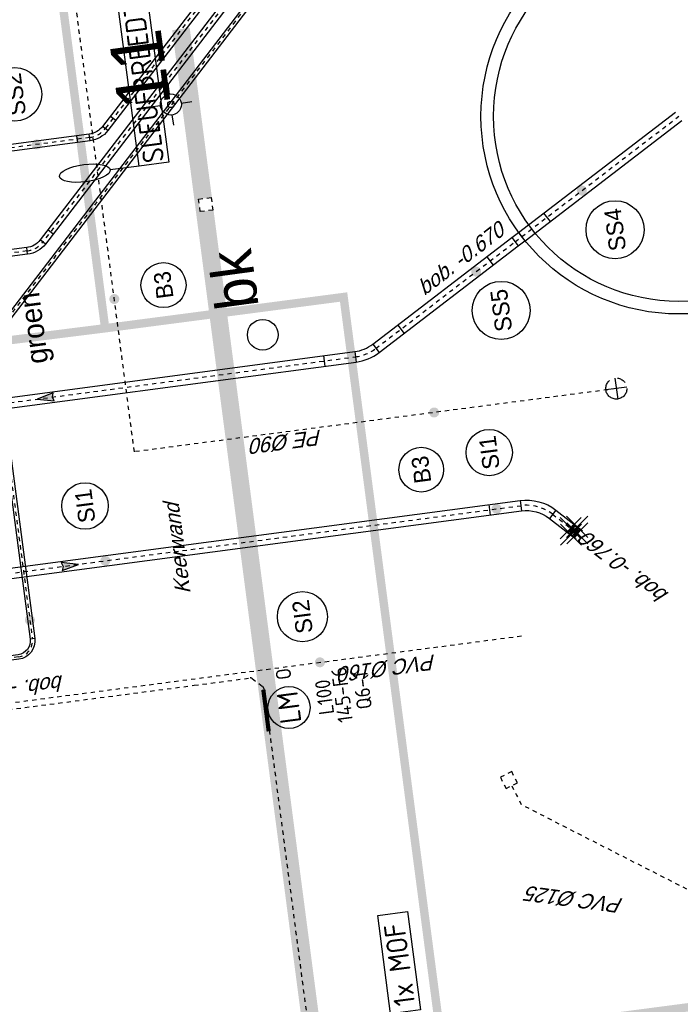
# Model space of a CAD drawing. Header units: metres. Extents: x 118052 to 118564, y 454784 to 455719.
# Tile 137 of 160: x 118523 to 118539, y 455263 to 455287. Entities that reach past the tile are written whole.
import ezdxf
from ezdxf.enums import TextEntityAlignment as Align

# ---------------------------------------------------------------- set-up
doc = ezdxf.new("R2010")
doc.units = ezdxf.units.M
doc.header["$LTSCALE"] = 0.5
doc.header["$PDMODE"] = 3
doc.header["$PDSIZE"] = 0.25
for name, pattern in [('DASHED', [19.049999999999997, 12.7, -6.35]), ('Tauw_L_Center2', [6.4990000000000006, 4, -0.833, 0.833, -0.833]), ('Tauw_L_Center3', [4.338, 2.66, -0.556, 0.556, -0.5660000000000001])]:
    doc.linetypes.add(name, pattern=pattern)
for name, color, linetype in [('EL6312--', 6, 'Continuous'), ('EL_N_A_EB00----REVISIE~-_-----', 1, 'Continuous'), ('GRAAFWERKZAAMHEDEN', 6, 'Continuous'), ('KABELLOOP', 6, 'Continuous'), ('Koningsstal VIEUWPORT', 254, 'Continuous'), ('M01', 6, 'Continuous'), ('MOF', 6, 'Continuous'), ('TOPOD25', 6, 'Continuous'), ('ZU_B_-_EL995---LO_pvc125_sdr00~H_-----', 1, 'Tauw_L_Center2'), ('ZU_B_-_EL995---LR_pvc125_vbr11~H_-----', 1, 'Tauw_L_Center2'), ('ZU_N_-_AB00--E-BETON__18_^200~-_-----', 7, 'Continuous'), ('ZU_N_-_AL999---LB_PE-90_sdr00__18_^200~-_-----', 7, 'Continuous'), ('ZU_N_-_AL999---LB_PE-90_sdr00__20_^200~M_-----', 7, 'Continuous'), ('ZU_N_-_AL999---LK_pvc125_sdr34__18_^200~-_-----', 7, 'Continuous'), ('ZU_N_-_AL999---LL_pvc250_zgr34__18_^200~N_-----', 7, 'Continuous'), ('ZU_N_-_AL999---LL_pvc250_zgr34__20_^200~M_-----', 7, 'Continuous'), ('ZU_N_-_AL999---LSIpvc160_sdr34__18_^200~-_-----', 7, 'Continuous'), ('ZU_N_-_AL999---LSIpvc160_sdr34__18_^200~N_-----', 7, 'Continuous'), ('ZU_N_-_AL999---LSIpvc160_sdr34__20_^200~M_-----', 7, 'Continuous'), ('ZU_N_-_AL999---LSSpvc160_vgr11__20_^200~M_-----', 7, 'Continuous'), ('ZU_N_-_EL999---LB_PE-90_sdr00~H_-----', 2, 'Tauw_L_Center2'), ('ZU_N_-_EL999---LK_pvc125_sdr34~H_-----', 2, 'Tauw_L_Center2'), ('ZU_N_-_EL999---LL_PE-110_pgr17~H_-----', 2, 'Tauw_L_Center2'), ('ZU_N_-_EL999---LL_PE-110_pgr17~W_-----', 15, 'Continuous'), ('ZU_N_-_EL999---LL_pvc250_pgr34~H_-----', 2, 'Tauw_L_Center2'), ('ZU_N_-_EL999---LL_pvc250_pgr34~W_-----', 2, 'Continuous'), ('ZU_N_-_EL999---LL_pvc250_zgr34~H_-----', 2, 'Tauw_L_Center2'), ('ZU_N_-_EL999---LL_pvc250_zgr34~W_-----', 2, 'Continuous'), ('ZU_N_-_EL999---LSipvc160_sdr34~H_-----', 2, 'Tauw_L_Center2'), ('ZU_N_-_EL999---LSSpvc160_pgr34~H_-----', 2, 'Tauw_L_Center2'), ('ZU_N_-_EL999---LSSpvc160_pgr34~W_-----', 8, 'Continuous'), ('ZU_N_-_EL999---LSSpvc160_vgr11~H_-----', 2, 'Tauw_L_Center2'), ('ZU_N_-_EL999---LSSpvc160_vgr11~W_-----', 8, 'Continuous'), ('ZU_N_-_EL999---SYM_HYDRANT~-_002--', 2, 'Tauw_L_Center2'), ('ZU_N_-_EL999---SYM_STRAATKOLK~-_----c', 7, 'Tauw_L_Center2'), ('ZU_N_-_JB00----ZME_tekst__25_^200~-_-----', 7, 'Continuous'), ('ZU_N_-_ML999---LB_PE-90_sdr00__20_^200~M_-----', 7, 'Continuous'), ('ZU_N_-_ML999---LL_PE-110_pgr17__20_^200~M_-----', 7, 'Continuous'), ('ZU_N_-_ML999---LL_pvc250_zgr34__20_^200~M_-----', 7, 'Continuous'), ('ZU_N_-_ML999---LS_pvc160_zgr34~-_-----', 7, 'Tauw_L_Center3'), ('ZU_N_-_ML999---LSipvc160_pgr34~-_-----', 7, 'Tauw_L_Center3'), ('ZU_N_-_ML999---LSIpvc160_sdr34__20_^200~M_-----', 7, 'Continuous'), ('ZU_N_-_ML999---LSSpvc160_vgr11__20_^200~M_-----', 7, 'Continuous'), ('ZU_N_A_EL999---L__GY-AFSLUITER-125_pn10~W_-----', 8, 'Continuous'), ('ZU_N_A_HV02----molgoot ov betonstraatsteen~v_-----', 253, 'Continuous'), ('ZU_N_D_EB00--E-BETON~-_-----', 7, 'Continuous')]:
    doc.layers.add(name, color=color, linetype=linetype)
doc.styles.add('BURO-018', font='Isocp.shx', dxfattribs={"height": 360})
doc.styles.add('BURO-025', font='Isocp.shx', dxfattribs={"height": 500})
doc.styles.add('ROMANS', font='tcb_ltype.shx')
doc.styles.add('TAUW-ISOCP', font='tcb_isocp.shx')
doc.styles.add('tcb_isocp', font='tcb_isocp.shx')

# ---------------------------------------------------------------- blocks, each defined once
blk = doc.blocks.new('meAF125T-Z')
for p, q in [((-200, 91.50000000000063), (-197, 94.50000000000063)), ((-200, -91.49999999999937), (-200, 91.50000000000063)), ((-197, -94.49999999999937), (-197, 94.50000000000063)), ((-181, 125.0000000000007), (-181, -124.9999999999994)), ((-176.6215383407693, 78.77095813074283), (-147.5, 70.00000000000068)), ((-52.49999999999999, 70.00000000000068), (-23.37846165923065, 78.77095813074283)), ((-19, 125.0000000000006), (-3, 125.0000000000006)), ((-19, -124.9999999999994), (-19, 125.0000000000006)), ((-3, 125.0000000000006), (-3, 94.50000000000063)), ((-3, 94.50000000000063), (0, 91.50000000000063)), ((-3, 94.50000000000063), (-3, -94.49999999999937)), ((0, 91.50000000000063), (0, -91.49999999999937)), ((-197, -94.49999999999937), (-200, -91.49999999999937)), ((-197, -124.9999999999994), (-197, -94.49999999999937)), ((-181, -124.9999999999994), (-197, -124.9999999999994)), ((-147.5, -69.99999999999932), (-176.6215383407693, -78.77095813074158)), ((-23.37846165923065, -78.77095813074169), (-52.49999999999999, -69.99999999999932)), ((-3, -124.9999999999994), (-19, -124.9999999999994)), ((0, -91.49999999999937), (-3, -94.49999999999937)), ((-3, -94.49999999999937), (-3, -124.9999999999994))]:
    blk.add_line(p, q)
at = {"linetype": 'Continuous'}
for p, q in [((-181, 125.0000000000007), (-197, 125.0000000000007)), ((-197, 94.50000000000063), (-197, 125.0000000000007)), ((-147.5, 6.821210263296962e-13), (-147.5, 70.00000000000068)), ((-147.5, 6.821210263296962e-13), (-147.5, -69.99999999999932)), ((-52.49999999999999, 6.821210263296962e-13), (-52.49999999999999, 70.00000000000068)), ((-52.49999999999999, 6.821210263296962e-13), (-52.49999999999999, -69.99999999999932))]:
    blk.add_line(p, q, dxfattribs=at)
blk.add_lwpolyline([(-115, 15.00000000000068), (-85, 15.00000000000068), (-85, -14.99999999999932), (-115, -14.99999999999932)], close=True, dxfattribs=at)
for centre, radius, start, end in [((-175, 84.5476884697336), 6, 180, 254.3204758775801), ((-25, 84.54768846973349), 5.999999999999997, 285.6795241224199, 0), ((-175, -84.54768846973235), 5.999999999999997, 105.6795241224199, 180), ((-25, -84.54768846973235), 6, 0, 74.3204758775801)]:
    blk.add_arc(centre, radius, start, end)
for centre, radius, start, end in [((-100, 70.00000000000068), 47.5, 0, 180), ((-100, -1.13686837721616e-13), 42.93215153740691, 79.93913417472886, 199.9391341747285), ((-99.99999999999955, 0), 42.9321515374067, 319.9391341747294, 79.93913417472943), ((-100, -69.99999999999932), 47.5, 180, 0), ((-100, 6.821210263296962e-13), 42.9321515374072, 199.9391341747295, 319.9391341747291)]:
    blk.add_arc(centre, radius, start, end, dxfattribs=at)
for p in [(-200, 6.252776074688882e-13), (-100, 117.5000000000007), (0, 0), (-100, -117.4999999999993)]:
    blk.add_point(p, dxfattribs=at)
blk = doc.blocks.new('M01')
for points in [[(0, 0.5000000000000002), (0, 1)], [(-1, 0), (-0.5, 0)], [(0.5, 0), (1, 0)], [(0, -0.5000000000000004), (0, -1)]]:
    blk.add_lwpolyline(points)
for radius in [0.5, 0.15]:
    blk.add_circle((0, 0), radius)
blk = doc.blocks.new('66')
at = {"linetype": 'Continuous'}
blk.add_circle((0, 0), 0.3646374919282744, dxfattribs=at)
at = {"linetype": 'Continuous', "style": 'ROMANS'}
blk.add_text('bk', height=1, dxfattribs=at).set_placement((0.6834855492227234, 0))
blk = doc.blocks.new('zuhydrt1')
for p, q in [((0, -0.5), (0, 0.5035136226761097)), ((-0.5, 0), (0.5, 0))]:
    blk.add_line(p, q)
at = {"color": 15}
blk.add_line((0, -0.5), (0, -0.5), dxfattribs=at)
blk.add_line((0, -0.5), (0, -0.5), dxfattribs=at)
blk.add_circle((0, 0), 0.5)
blk = doc.blocks.new('E00172')
at = {"color": 0, "linetype": 'Continuous', "const_width": 0.5}
blk.add_lwpolyline([(-2.499999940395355, 0.75), (2.5, 0.75)], dxfattribs=at)
at = {"color": 0, "linetype": 'Continuous'}
blk.add_circle((0, 3.500000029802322), 2.5, dxfattribs=at)
at = {"color": 0, "linetype": 'Continuous', "style": 'BURO-018'}
for tag, p in [('E_GKAST', (5.960464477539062e-08, 11.5)), ('E_GROEP', (5.960464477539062e-08, 8.500000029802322)), ('E_SGROEP', (4.500000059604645, 8.500000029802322)), ('E_ARMCODE', (0, 3.500000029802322)), ('E_SLET', (4.500000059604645, 2.500000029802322))]:
    blk.add_attdef(tag, text='', height=1.8, dxfattribs=at).set_placement(p, align=Align.MIDDLE)
blk = doc.blocks.new('A$C051E189E')
at = {"layer": 'EL6312--'}
ref = blk.add_blockref('E00172', (53864.86471402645, -73699.44101041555), dxfattribs=dict(at, xscale=200, yscale=200, zscale=200, rotation=179.9226929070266))
ref.add_attrib('E_ARMCODE', 'LM', dxfattribs={"layer": '0', "color": 2, "linetype": 'Continuous', "height": 500, "style": 'BURO-025'}).set_placement((53863.9202299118, -74399.44037914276), align=Align.MIDDLE)
ref.add_attrib('E_SLET', 'O', dxfattribs={"layer": '0', "color": 1, "linetype": 'Continuous', "height": 360, "style": 'BURO-018'}).set_placement((54671.55758452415, -74371.69783079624), align=Align.MIDDLE)
ref.add_attrib('E_GROEP', '145-F6', dxfattribs={"layer": '0', "color": 1, "linetype": 'Continuous', "height": 360, "style": 'BURO-018'}).set_placement((54001.36745297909, -75687.69304037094), align=Align.MIDDLE)
ref.add_attrib('E_GKAST', 'L100', dxfattribs={"layer": '0', "color": 1, "linetype": 'Continuous', "height": 360, "style": 'BURO-018'}).set_placement((53999.72646725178, -75267.17961329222), align=Align.MIDDLE)
ref.add_attrib('E_SGROEP', 'Q6-1', dxfattribs={"layer": '0', "color": 1, "linetype": 'Continuous', "height": 360, "style": 'BURO-018'}).set_placement((54038.66614472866, -76179.25717008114), align=Align.MIDDLE)
blk = doc.blocks.new('A$C6DFC50BF')
at = {"layer": 'GRAAFWERKZAAMHEDEN'}
blk.add_line((67093.30335396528, -72542.12334224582), (67093.30335396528, -71849.22269663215), dxfattribs=at)
blk.add_lwpolyline([(67093.30335402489, -72542.12334224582), (74516.48528200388, -72542.12334224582), (74516.48528200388, -73255.81442132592), (67093.30335402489, -73255.81442132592)], close=True, dxfattribs=at)
blk.add_ellipse((67093.30335432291, -71239.90334996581), major_axis=(3.461598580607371e-07, 609.3193466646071), ratio=0.3371570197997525, dxfattribs=at)
at = {"layer": 'KABELLOOP', "linetype": 'DASHED', "const_width": 200}
for points in [[(63389.55229061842, -68370.80256596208), (63373.46252650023, -71239.90334999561), (79917.83829474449, -71239.9033498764)], [(63373.46252650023, -71239.90334999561), (63373.46252655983, -76955.97955158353), (45564.02995032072, -76955.97955158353), (45564.02995043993, -85715.52915686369)]]:
    blk.add_lwpolyline(points, dxfattribs=at)
at = {"layer": 'MOF'}
blk.add_lwpolyline([(46330.56163048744, -75849.21808642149), (48690.84284448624, -75849.21808645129), (48690.84284448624, -76562.9091655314), (46330.56163048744, -76562.9091655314)], close=True, dxfattribs=at)
at = {"layer": 'GRAAFWERKZAAMHEDEN', "color": 2, "style": 'BURO-025'}
blk.add_text('SLEUFBREEDTE=600mm', height=500, rotation=359.9837082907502, dxfattribs=at).set_placement((67127.33670252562, -73151.77888569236))
at = {"layer": 'MOF', "color": 2, "style": 'BURO-025'}
blk.add_text('1x MOF', height=500, rotation=359.9837082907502, dxfattribs=at).set_placement((46476.04268610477, -76458.87362989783))
blk = doc.blocks.new('zustrmr')
at = {"color": 0}
blk.add_line((1, 0.2400001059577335), (0, 0), dxfattribs=at)
for p, q in [((0, 0), (1, -0.2399998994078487)), ((0.9199999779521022, 0), (1, 0.2400001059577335)), ((1, -0.2399998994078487), (0.9199999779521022, 0))]:
    blk.add_line(p, q)
for points in [[(0, 0), (1, 0.2400001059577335), (0.9199999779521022, 0)], [(0, 0), (1, -0.2399998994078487), (0.9199999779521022, 0)]]:
    blk.add_solid(points, dxfattribs=at)
blk = doc.blocks.new('Leidingen')
at = {"layer": 'ZU_N_A_HV02----molgoot ov betonstraatsteen~v_-----'}
h = blk.add_hatch(dxfattribs=at)
h.set_pattern_fill('BRICK', color=256, scale=33.07086, angle=-97.41631319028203)
h.set_pattern_definition([(359.9999999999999, (-240156.4942222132, 6213.1519820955), (8.526512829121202e-14, 209.9999609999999), []), (90, (-240156.4942222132, 6213.1519820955), (-419.9999219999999, 1.989519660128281e-13), [209.999961, -209.999961]), (90, (-239946.4942611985, 6213.151982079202), (-419.9999219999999, 1.989519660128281e-13), [-209.999961, 209.999961])])
h.paths.add_polyline_path([(-196401.0783091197, -13991.20134521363), (-196101.0783315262, -13991.31729086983), (-196101.2012752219, -14309.4239516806), (-192035.3375017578, -14310.9953506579), (-192035.3375017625, -13890.99531933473), (-228507.8517233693, -13876.89920771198), (-228508.1400446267, -14296.89912755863), (-217823.111679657, -14301.02874013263), (-217822.9854986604, -13974.54571355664), (-217522.9855209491, -13974.66165928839), (-217523.1117019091, -14301.14468592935), (-196401.2012530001, -14309.30800600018)])
at = {"layer": 'ZU_B_-_EL995---LO_pvc125_sdr00~H_-----'}
blk.add_lwpolyline([(-207549.2113998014, 1498.804249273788), (-207549.2113999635, -12384.85215291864)], dxfattribs=at)
at = {"layer": 'ZU_B_-_EL995---LR_pvc125_vbr11~H_-----'}
blk.add_lwpolyline([(-207549.2113999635, -12384.85215291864), (-207549.2113999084, -13725.8375564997, -0.1972934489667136), (-207567.8197078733, -13771.16086838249), (-207790.6480033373, -13996.78355788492, -0.2005322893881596), (-207836.53969538, -14015.96024602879), (-217523.001482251, -14015.96024598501)], format="xyb", dxfattribs=at)
at = {"layer": 'ZU_N_-_EL999---LB_PE-90_sdr00~H_-----'}
blk.add_lwpolyline([(-201858.7961152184, -23250.30256086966), (-201858.7961153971, -11695.75983512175), (-184489.3871776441, -11695.75983515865), (-184491.1688274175, 7068.149949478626)], dxfattribs=at)
at = {"layer": 'ZU_N_-_EL999---LK_pvc125_sdr34~H_-----', "flags": 128}
blk.add_lwpolyline([(-210897.2540895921, -19558.30029677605), (-211133.0116122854, -19641.47715933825), (-211368.7691351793, -19724.65402205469), (-214726.2732142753, -24604.57972338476), (-214726.2732142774, -25512.37692780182)], dxfattribs=at)
at = {"layer": 'ZU_N_-_EL999---LL_PE-110_pgr17~H_-----'}
blk.add_lwpolyline([(-183781.7658910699, -30989.72295714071), (-189811.5294814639, -30990.2957256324, -0.4142135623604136), (-190196.5660509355, -30605.33229860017), (-190197.8222736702, -17380.57832954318, 0.1993101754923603), (-190311.0290522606, -17107.93661825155), (-198624.030180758, -8821.917941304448, 0.198667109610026), (-198896.0858958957, -8709.596313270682), (-205952.2055890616, -8714.407221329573, -0.4140063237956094), (-206337.4677128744, -8329.942235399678), (-206339.7097104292, -6716.316299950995)], format="xyb", dxfattribs=at)
at = {"layer": 'ZU_N_-_EL999---LL_PE-110_pgr17~W_-----', "linetype": 'Continuous'}
blk.add_line((-205952.1680898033, -8769.407208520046), (-205952.2430884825, -8659.407234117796), dxfattribs=at)
at = {"layer": 'ZU_N_-_EL999---LL_PE-110_pgr17~W_-----'}
for points in [[(-183722.8941310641, -31044.71736518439), (-189811.5242570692, -31045.29572542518, -0.4142135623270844), (-190251.5660506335, -30605.337523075), (-190252.8222733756, -17380.58355401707, 0.199310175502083), (-190349.8566550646, -17146.89065862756), (-198662.8577835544, -8860.871981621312, 0.1986671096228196), (-198896.04839646, -8764.596300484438), (-205952.1680898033, -8769.407208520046, -0.4140063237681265), (-206392.46765976, -8330.018653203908), (-206394.7096572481, -6716.392717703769)], [(-183722.9037367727, -30934.71736565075), (-189811.5347059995, -30935.29572588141, -0.4142135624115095), (-190141.566051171, -30605.32707413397), (-190142.8222737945, -17380.57310503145, 0.1993101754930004), (-190272.2014493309, -17068.98257789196), (-198585.2025779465, -8782.963900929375, 0.1986671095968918), (-198896.1233951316, -8654.596326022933), (-205952.2430884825, -8659.407234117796, -0.4140063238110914), (-206282.4677660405, -8329.865817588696), (-206284.7097635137, -6716.239882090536)]]:
    blk.add_lwpolyline(points, format="xyb", dxfattribs=at)
at = {"layer": 'ZU_N_-_EL999---LL_pvc250_pgr34~H_-----'}
blk.add_lwpolyline([(-204345.7046758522, -6713.31143383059), (-204323.07256275, -20636.09705801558, -0.1993101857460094), (-204621.7538183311, -21358.93554208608), (-205192.0595825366, -21929.34961844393)], format="xyb", dxfattribs=at)
at = {"layer": 'ZU_N_-_EL999---LL_pvc250_pgr34~W_-----', "linetype": 'Continuous'}
for p, q in [((-204199.2918849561, -19885.89485607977), (-204449.2915546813, -19886.30124175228)), ((-204198.0727279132, -20635.89386517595), (-204448.0723977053, -20636.30025089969)), ((-204533.357078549, -21447.31549670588), (-204710.1505581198, -21270.55558734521)), ((-205063.6368068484, -21977.69593547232), (-205240.4302864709, -21800.9360261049))]:
    blk.add_line(p, q, dxfattribs=at)
at = {"layer": 'ZU_N_-_EL999---LL_pvc250_pgr34~W_-----'}
for points in [[(-204470.7045108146, -6713.514626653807), (-204448.0723977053, -20636.30025089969, -0.1993101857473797), (-204710.1505581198, -21270.55558734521), (-205280.4563223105, -21840.96966370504)], [(-204220.7048410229, -6713.108240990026), (-204198.0727279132, -20635.89386517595, -0.1993101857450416), (-204533.357078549, -21447.31549670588), (-205103.6628427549, -22017.7295731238)]]:
    blk.add_lwpolyline(points, format="xyb", dxfattribs=at)
at = {"layer": 'ZU_N_-_EL999---LL_pvc250_zgr34~H_-----'}
blk.add_lwpolyline([(-200321.2057339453, -6710.567504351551), (-200304.1542741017, -17200.25595581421, 0.1312550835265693), (-200167.4694579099, -17708.65345481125), (-198082.5690130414, -21319.28253323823), (-197982.5581204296, -21492.48132470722)], format="xyb", dxfattribs=at)
blk.add_lwpolyline([(-197982.5581204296, -21492.48132470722), (-195632.3021423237, -25562.65292273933)], dxfattribs=at)
at = {"layer": 'ZU_N_-_EL999---LL_pvc250_zgr34~W_-----', "linetype": 'Continuous'}
for p, q in [((-200180.3735963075, -16450.05375381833), (-200430.3732660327, -16450.46013949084)), ((-200179.1544392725, -17200.05276297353), (-200429.1541090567, -17200.45914863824)), ((-200059.2202133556, -17646.14664693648), (-200275.7187025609, -17771.16026279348)), ((-199684.1793657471, -18295.64211467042), (-199900.6778550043, -18420.65573052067)), ((-198349.3606160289, -20607.28025763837), (-198565.8591052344, -20732.29387349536)), ((-197974.3197683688, -21256.77572537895), (-198190.8182575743, -21381.78934123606)), ((-197874.3088756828, -21429.97451679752), (-198090.8073651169, -21554.98813256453)), ((-197499.2680282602, -22079.46998468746), (-197715.766517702, -22204.48360051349))]:
    blk.add_line(p, q, dxfattribs=at)
at = {"layer": 'ZU_N_-_EL999---LL_pvc250_zgr34~W_-----'}
for points in [[(-200446.2055687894, -6710.770697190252), (-200429.1541090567, -17200.45914863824, 0.1312550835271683), (-200275.7187025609, -17771.16026279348), (-198190.8182575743, -21381.78934123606), (-198090.8073651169, -21554.98813256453), (-198089.976010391, -21556.42787198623)], [(-200196.2058991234, -6710.364311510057), (-200179.1544392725, -17200.05276297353, 0.1312550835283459), (-200059.2202133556, -17646.14664693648), (-197974.3197683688, -21256.77572537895), (-197874.3088756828, -21429.97451679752), (-197873.4775211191, -21431.41425613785)]]:
    blk.add_lwpolyline(points, format="xyb", dxfattribs=at)
for points in [[(-197873.4775211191, -21431.41425613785), (-195524.0528976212, -25500.14611482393)], [(-198089.976010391, -21556.42787198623), (-195740.5513868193, -25625.15973068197)]]:
    blk.add_lwpolyline(points, dxfattribs=at)
at = {"layer": 'ZU_N_-_EL999---LSipvc160_sdr34~H_-----'}
blk.add_lwpolyline([(-207395.6721959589, -6715.390921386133), (-207395.6721959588, -20264.92727866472)], dxfattribs=at)
at = {"layer": 'ZU_N_-_EL999---LSSpvc160_pgr34~H_-----'}
blk.add_lwpolyline([(-190632.3021521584, -25562.33847251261), (-190632.8780069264, -16405.80464909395, 0.1990732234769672), (-190797.1682820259, -16009.5901805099), (-196629.2836017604, -10185.42219163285, -0.1989123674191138), (-196793.5737477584, -9789.554316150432), (-196795.7662965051, -6573.760794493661)], format="xyb", dxfattribs=at)
at = {"layer": 'ZU_N_-_EL999---LSSpvc160_pgr34~W_-----', "linetype": 'Continuous'}
for p, q in [((-196873.5737291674, -9789.608860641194), (-196713.5737663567, -9789.499771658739)), ((-196685.8135623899, -10242.02928980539), (-196572.7536413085, -10128.81509349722)), ((-196473.5369444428, -10454.01664185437), (-196360.4770231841, -10340.80244556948))]:
    blk.add_line(p, q, dxfattribs=at)
at = {"layer": 'ZU_N_-_EL999---LSSpvc160_pgr34~W_-----'}
for points in [[(-190712.3021519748, -25562.34350372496), (-190712.878006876, -16405.8096803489, 0.1990732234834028), (-190853.6982425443, -16066.1972786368), (-196685.8135623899, -10242.02928980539, -0.1989123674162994), (-196873.5737291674, -9789.608860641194), (-196875.766278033, -6573.815339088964)], [(-190552.3021523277, -25562.33344136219), (-190552.8780071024, -16405.79961782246, 0.1990732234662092), (-190740.6383213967, -15952.98308239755), (-196572.7536413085, -10128.81509349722, -0.1989123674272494), (-196713.5737663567, -9789.499771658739), (-196715.7663149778, -6573.706250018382)]]:
    blk.add_lwpolyline(points, format="xyb", dxfattribs=at)
at = {"layer": 'ZU_N_-_EL999---LSSpvc160_vgr11~H_-----'}
blk.add_lwpolyline([(-180150.7328450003, -15225.77271173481), (-190698.6377725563, -15226.43606985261, -0.198912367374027), (-191094.6278843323, -15062.44077082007), (-194146.3516314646, -12011.10084564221, -0.1985062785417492), (-194310.395998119, -11616.00644969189), (-194318.0298362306, -6919.83445977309)], format="xyb", dxfattribs=at)
at = {"layer": 'ZU_N_-_EL999---LSSpvc160_vgr11~W_-----', "linetype": 'Continuous'}
for p, q in [((-194390.8835552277, -11316.1368894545), (-194230.8837665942, -11315.87680263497)), ((-194390.3958924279, -11616.13649304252), (-194230.3961037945, -11615.87640622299)), ((-194202.9166163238, -12067.67294562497), (-194089.7866466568, -11954.52874559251)), ((-193990.7712413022, -12279.79163853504), (-193877.6412718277, -12166.64743853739))]:
    blk.add_line(p, q, dxfattribs=at)
at = {"layer": 'ZU_N_-_EL999---LSSpvc160_vgr11~W_-----'}
for points in [[(-164770.3284533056, -15304.80543784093), (-190698.6327412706, -15306.43606962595, -0.1989123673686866), (-191151.1928691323, -15119.01287081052), (-194202.9166163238, -12067.67294562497, -0.1985062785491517), (-194390.3958924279, -11616.13649304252), (-194398.3766791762, -6706.52928107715)], [(-164770.3385157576, -15144.80543812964), (-190698.6428036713, -15146.43606998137, -0.198912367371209), (-191038.0628995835, -15005.86867076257), (-194089.7866466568, -11954.52874559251, -0.1985062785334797), (-194230.3961037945, -11615.87640622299), (-194238.3766449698, -6706.420192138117)]]:
    blk.add_lwpolyline(points, format="xyb", dxfattribs=at)
at = {"layer": 'ZU_N_-_EL999---SYM_STRAATKOLK~-_----c', "lineweight": -3}
for points in [[(-196401.0783091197, -13991.20134521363), (-196101.0783315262, -13991.31729086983), (-196101.1942772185, -14291.31726862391), (-196401.1942549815, -14291.2013228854)], [(-210847.347971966, -19699.75481046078), (-210564.4389445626, -19599.94257540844), (-210664.2511796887, -19317.03354799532), (-210947.1602070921, -19416.84578304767)]]:
    blk.add_lwpolyline(points, close=True, dxfattribs=at)
at = {"layer": 'ZU_N_-_ML999---LB_PE-90_sdr00__20_^200~M_-----', "flags": 128}
for points in [[(-198195.9085938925, -11695.75983509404, 0, 0, 0), (-198213.3474096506, -11577.03373140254, 0, 91.82399999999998, 0), (-198212.018572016, -11586.0806604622, 91.82399999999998, 169.728, 0), (-198208.2413245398, -11611.79673455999, 169.728, 221.712, 0), (-198202.5806849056, -11650.33522784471, 221.712, 240, 0), (-198195.9085938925, -11695.75983509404, 240, 221.712, 0), (-198189.2365030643, -11741.18444237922, 221.712, 169.728, 0), (-198183.575863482, -11779.72293565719, 169.728, 91.82399999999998, 0), (-198179.7986160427, -11805.43900975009, 91.82399999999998, 0, 0), (-198178.4697781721, -11814.48593890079, 0, 0, 0), (-198195.9085938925, -11695.75983509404, 0, 0, 0), (-198097.2198752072, -12367.64760665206, 0, 0, 0)], [(-201858.7961153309, -18883.28532084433, 0, 0, 0), (-201746.1669338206, -18924.69386456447, 0, 91.82399999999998, 0), (-201754.7492774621, -18921.53853352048, 91.82399999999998, 169.728, 0), (-201779.1447581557, -18912.56944297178, 169.728, 221.712, 0), (-201815.7041905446, -18899.12822970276, 221.712, 240, 0), (-201858.7961153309, -18883.28532084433, 240, 221.712, 0), (-201901.8880400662, -18867.4424121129, 221.712, 169.728, 0), (-201938.4474723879, -18854.00119873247, 169.728, 91.82399999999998, 0), (-201962.8429530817, -18845.03210818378, 91.82399999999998, 0, 0), (-201971.42529679, -18841.87677719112, 0, 0, 0), (-201858.7961153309, -18883.28532084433, 0, 0, 0), (-202668.0561488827, -18585.75781476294, 0, 0, 0)]]:
    blk.add_lwpolyline(points, format="xyseb", dxfattribs=at)
at = {"layer": 'ZU_N_-_ML999---LB_PE-90_sdr00__20_^200~M_-----'}
for centre, radius in [((-198019.3796650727, -12897.59556791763), 535.6341475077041), ((-203167.0056607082, -18402.31714324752), 531.6023847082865)]:
    blk.add_circle(centre, radius, dxfattribs=at)
at = {"layer": 'ZU_N_-_ML999---LL_PE-110_pgr17__20_^200~M_-----', "flags": 128}
blk.add_lwpolyline([(-205503.3597527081, -8714.101195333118, 0, 0, 0), (-205497.0683053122, -8833.936155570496, 0, 91.82399999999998, 0), (-205497.5477135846, -8824.804731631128, 91.82399999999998, 169.728, 0), (-205498.9104411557, -8798.848479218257, 169.728, 221.712, 0), (-205500.9526449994, -8759.950051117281, 221.712, 240, 0), (-205503.3597527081, -8714.101195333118, 240, 221.712, 0), (-205505.7668605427, -8668.252339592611, 221.712, 169.728, 0), (-205507.8090644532, -8629.353911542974, 169.728, 91.82399999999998, 0), (-205509.1717919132, -8603.397659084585, 91.82399999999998, 0, 0), (-205509.6512001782, -8594.266235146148, 0, 0, 0), (-205503.3597527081, -8714.101195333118, 0, 0, 0), (-205530.4021228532, -8199.017603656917, 0, 0, 0)], format="xyseb", dxfattribs=at)
at = {"layer": 'ZU_N_-_ML999---LL_pvc250_zgr34__20_^200~M_-----', "flags": 128}
for points in [[(-204339.2657032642, -10674.42784366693, 0, 0, 0), (-204456.2587424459, -10701.12295166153, 0, 91.82399999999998, 0), (-204447.3438728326, -10699.08878441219, 91.82399999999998, 169.728, 0), (-204422.003180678, -10693.30662404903, 169.728, 221.712, 0), (-204384.0272400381, -10684.64139196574, 221.712, 240, 0), (-204339.2657032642, -10674.42784366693, 240, 221.712, 0), (-204294.5041665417, -10664.2142953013, 221.712, 169.728, 0), (-204256.5282261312, -10655.54906324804, 169.728, 91.82399999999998, 0), (-204231.187533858, -10649.76690284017, 91.82399999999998, 0, 0), (-204222.272664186, -10647.7327356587, 0, 0, 0), (-204339.2657032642, -10674.42784366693, 0, 0, 0), (-203521.0551261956, -10487.7310974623, 0, 0, 0)], [(-204324.0127856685, -20057.69225225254, 0, 0, 0), (-204444.0127857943, -20057.69175646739, 0, 91.82399999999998, 0), (-204434.8687857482, -20057.69179429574, 91.82399999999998, 169.728, 0), (-204408.8767856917, -20057.69190167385, 169.728, 221.712, 0), (-204369.9247857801, -20057.69206257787, 221.712, 240, 0), (-204324.0127856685, -20057.69225225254, 240, 221.712, 0), (-204278.100785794, -20057.6924420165, 221.712, 169.728, 0), (-204239.1487857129, -20057.69260300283, 169.728, 91.82399999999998, 0), (-204213.1567857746, -20057.69271036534, 91.82399999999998, 0, 0), (-204204.0127856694, -20057.69274820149, 0, 0, 0), (-204324.0127856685, -20057.69225225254, 0, 0, 0), (-203525.7309901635, -20057.69555076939, 0, 0, 0)], [(-198666.2934595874, -20308.38896022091, 0, 0, 0), (-198557.8407312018, -20257.02744058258, 0, 91.82399999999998, 0), (-198566.1048290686, -20260.94118842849, 91.82399999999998, 169.728, 0), (-198589.595690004, -20272.06609357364, 169.728, 221.712, 0), (-198624.7994456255, -20288.73804283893, 221.712, 240, 0), (-198666.2934595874, -20308.38896022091, 240, 221.712, 0), (-198707.7874733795, -20328.03987762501, 221.712, 169.728, 0), (-198742.9912289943, -20344.71182701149, 169.728, 91.82399999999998, 0), (-198766.4820899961, -20355.8367321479, 91.82399999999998, 0, 0), (-198774.7461879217, -20359.75047992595, 0, 0, 0), (-198666.2934595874, -20308.38896022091, 0, 0, 0), (-199035.5463384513, -20483.2613611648, 0, 0, 0)], [(-197083.4711186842, -23049.51954186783, 0, 0, 0), (-196982.6512377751, -22984.43996280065, 0, 91.82399999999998, 0), (-196990.3337126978, -22989.39902676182, 91.82399999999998, 169.728, 0), (-197012.1712989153, -23003.4952635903, 169.728, 221.712, 0), (-197044.8974322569, -23024.62009487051, 221.712, 240, 0), (-197083.4711186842, -23049.51954186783, 240, 221.712, 0), (-197122.0448052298, -23074.41898884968, 221.712, 169.728, 0), (-197154.7709385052, -23095.5438201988, 169.728, 91.82399999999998, 0), (-197176.6085246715, -23109.64005709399, 91.82399999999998, 0, 0), (-197184.2909995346, -23114.59912100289, 0, 0, 0), (-197083.4711186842, -23049.51954186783, 0, 0, 0), (-197529.6386868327, -23337.52223803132, 0, 0, 0)]]:
    blk.add_lwpolyline(points, format="xyseb", dxfattribs=at)
at = {"layer": 'ZU_N_-_ML999---LL_pvc250_zgr34__20_^200~M_-----'}
for centre, radius in [((-202983.9739695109, -10365.18158848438), 550.8852430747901), ((-202974.8457471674, -20057.69782698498), 550.8852430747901), ((-199659.0724561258, -20778.55359953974), 689.914723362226), ((-198109.2813553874, -23711.68356967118), 689.914723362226)]:
    blk.add_circle(centre, radius, dxfattribs=at)
at = {"layer": 'ZU_N_-_ML999---LSIpvc160_sdr34__20_^200~M_-----', "flags": 128}
blk.add_lwpolyline([(-207395.6721959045, -15419.02457807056, 0, 0, 0), (-207512.3430385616, -15447.09439307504, 0, 91.82399999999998, 0), (-207503.4527202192, -15444.95547315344, 91.82399999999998, 169.728, 0), (-207478.1818158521, -15438.87555125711, 169.728, 221.712, 0), (-207440.3104602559, -15429.76408930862, 221.712, 240, 0), (-207395.6721959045, -15419.02457807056, 240, 221.712, 0), (-207351.0339316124, -15408.28506688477, 221.712, 169.728, 0), (-207313.1625762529, -15399.17360496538, 169.728, 91.82399999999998, 0), (-207287.8916716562, -15393.09368297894, 91.82399999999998, 0, 0), (-207279.0013535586, -15390.95476320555, 0, 0, 0), (-207395.6721959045, -15419.02457807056, 0, 0, 0), (-206845.3359700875, -15286.61929400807, 0, 0, 0)], format="xyseb", dxfattribs=at)
at = {"layer": 'ZU_N_-_ML999---LSIpvc160_sdr34__20_^200~M_-----'}
blk.add_circle((-206266.0779357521, -15147.25571783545), 595.7869389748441, dxfattribs=at)
at = {"layer": 'ZU_N_-_ML999---LSSpvc160_vgr11__20_^200~M_-----', "flags": 128}
blk.add_lwpolyline([(-194312.4566444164, -10348.34152561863, 0, 0, 0), (-194427.7459459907, -10381.63382119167, 0, 91.82399999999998, 0), (-194418.9609010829, -10379.09694826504, 91.82399999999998, 169.728, 0), (-194393.9892383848, -10371.88583711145, 169.728, 221.712, 0), (-194356.5663312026, -10361.07915784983, 221.712, 240, 0), (-194312.4566444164, -10348.34152561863, 240, 221.712, 0), (-194268.3469575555, -10335.60389327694, 221.712, 169.728, 0), (-194230.9240503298, -10324.79721414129, 169.728, 91.82399999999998, 0), (-194205.9523875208, -10317.58610300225, 91.82399999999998, 0, 0), (-194197.1673429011, -10315.04923003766, 0, 0, 0), (-194312.4566444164, -10348.34152561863, 0, 0, 0), (-193673.7869840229, -10163.91175786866, 0, 0, 0)], format="xyseb", dxfattribs=at)
at = {"layer": 'ZU_N_-_ML999---LSSpvc160_vgr11__20_^200~M_-----'}
blk.add_circle((-193062.7383325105, -9987.458157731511), 636.0159805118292, dxfattribs=at)
at = {"layer": 'ZU_N_D_EB00--E-BETON~-_-----'}
for radius in [4699.999999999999, 4399.999999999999]:
    blk.add_circle((-195632.3021423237, -25562.65292273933), radius, dxfattribs=at)
at = {"layer": 'EL_N_A_EB00----REVISIE~-_-----'}
for name in ['A$C051E189E', 'A$C6DFC50BF']:
    blk.add_blockref(name, (-262229.9305388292, 59850.06411849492), dxfattribs=at)
at = {"layer": 'M01'}
ref = blk.add_blockref('M01', (-193784.1548215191, -13630.3271542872), dxfattribs=dict(at, xscale=500.0000000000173, yscale=500.0000000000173, zscale=500.0000000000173, rotation=0.2803370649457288))
ref.add_attrib('TAG', '11', (-193784.1548215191, -13630.3271542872), dxfattribs={"layer": '0', "color": 81, "height": 1250, "rotation": 0.280337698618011})
at = {"layer": 'TOPOD25', "xscale": 1000.00000000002, "yscale": 1000.00000000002, "zscale": 1000.00000000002, "rotation": 0.2803370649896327}
blk.add_blockref('66', (-199497.1190283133, -15082.29684109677), dxfattribs=at)
at = {"layer": 'ZU_N_-_EL999---SYM_HYDRANT~-_002--', "xscale": 500.0000000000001, "yscale": 500.0000000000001, "zscale": 500.0000000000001, "rotation": 90.00000000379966}
blk.add_blockref('zuhydrt1', (-201858.2690718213, -23250.30256087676), dxfattribs=at)
at = {"layer": 'ZU_N_-_ML999---LS_pvc160_zgr34~-_-----', "xscale": 400, "yscale": 400, "zscale": 400, "rotation": 270.0931367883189}
blk.add_blockref('zustrmr', (-200317.8347393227, -9565.983871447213), dxfattribs=at)
at = {"layer": 'ZU_N_-_ML999---LSipvc160_pgr34~-_-----', "xscale": 399.9999999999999, "yscale": 399.9999999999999, "zscale": 399.9999999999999, "rotation": 90.0931367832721}
blk.add_blockref('zustrmr', (-204341.5849147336, -10029.3526879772), dxfattribs=at)
at = {"layer": 'ZU_N_A_EL999---L__GY-AFSLUITER-125_pn10~W_-----', "rotation": 225.0054402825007}
blk.add_blockref('meAF125T-Z', (-205149.7041629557, -21886.98615480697), dxfattribs=at)
at = {"layer": 'ZU_N_-_AB00--E-BETON__18_^200~-_-----', "style": 'TAUW-ISOCP', "oblique": 20.00023775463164}
blk.add_text('Keerwand', height=359.9999999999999, dxfattribs=at).set_placement((-205367.2275968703, -12584.53292558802))
at = {"layer": 'ZU_N_-_AL999---LB_PE-90_sdr00__18_^200~-_-----', "style": 'TAUW-ISOCP', "oblique": 20.00023775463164}
blk.add_text('PE %%12990', height=359.9999999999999, rotation=90, dxfattribs=at).set_placement((-201911.5728604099, -16173.58236010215))
at = {"layer": 'ZU_N_-_AL999---LB_PE-90_sdr00__20_^200~M_-----', "style": 'tcb_isocp'}
for p in [(-198019.3796650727, -12897.59556791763), (-203167.0056607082, -18402.31714324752)]:
    blk.add_text('B3', height=399.9999999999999, dxfattribs=at).set_placement(p, align=Align.MIDDLE)
at = {"layer": 'ZU_N_-_AL999---LK_pvc125_sdr34__18_^200~-_-----', "style": 'TAUW-ISOCP', "oblique": 20.00023775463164}
blk.add_text('PVC %%129125', height=359.9999999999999, rotation=75.00000032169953, dxfattribs=at).set_placement((-213905.8830159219, -21858.51445292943))
at = {"layer": 'ZU_N_-_AL999---LL_pvc250_zgr34__18_^200~N_-----', "style": 'tcb_isocp', "oblique": 20.00023775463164}
for s, rotation, p in [('bob. -0.670', 300.0036043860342, (-199084.5131584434, -19009.50343245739)), ('bob. -0.760', 45.00543941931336, (-206856.3465251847, -23879.54019858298))]:
    blk.add_text(s, height=359.9999999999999, rotation=rotation, dxfattribs=at).set_placement(p)
at = {"layer": 'ZU_N_-_AL999---LL_pvc250_zgr34__20_^200~M_-----', "style": 'tcb_isocp'}
for s, p in [('SI1', (-202983.9739695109, -10365.18158848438)), ('SI1', (-202974.8457471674, -20057.69782698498)), ('SS5', (-199659.0724561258, -20778.55359953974)), ('SS4', (-198109.2813553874, -23711.68356967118))]:
    blk.add_text(s, height=399.9999999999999, dxfattribs=at).set_placement(p, align=Align.MIDDLE)
at = {"layer": 'ZU_N_-_AL999---LSIpvc160_sdr34__18_^200~-_-----', "style": 'TAUW-ISOCP', "oblique": 20.00023775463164}
blk.add_text('PVC %%129160', height=359.9999999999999, rotation=90, dxfattribs=at).set_placement((-207561.1924864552, -18165.382926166))
at = {"layer": 'ZU_N_-_AL999---LSIpvc160_sdr34__18_^200~N_-----', "style": 'tcb_isocp', "oblique": 20.00023775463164}
blk.add_text('bob. -0.895', height=359.9999999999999, rotation=90, dxfattribs=at).set_placement((-206902.774252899, -9330.02507186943))
at = {"layer": 'ZU_N_-_AL999---LSIpvc160_sdr34__20_^200~M_-----', "style": 'tcb_isocp'}
blk.add_text('SI2', height=399.9999999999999, dxfattribs=at).set_placement((-206266.0779357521, -15147.25571783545), align=Align.MIDDLE)
at = {"layer": 'ZU_N_-_AL999---LSSpvc160_vgr11__20_^200~M_-----', "style": 'tcb_isocp'}
blk.add_text('SS2', height=399.9999999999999, dxfattribs=at).set_placement((-193062.7383325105, -9987.458157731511), align=Align.MIDDLE)
at = {"layer": 'ZU_N_-_JB00----ZME_tekst__25_^200~-_-----', "style": 'TAUW-ISOCP'}
blk.add_text('groen', height=499.9999999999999, dxfattribs=at).set_placement((-199487.8816906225, -9943.585813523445))

msp = doc.modelspace()

# ---------------------------------------------------------------- block references
at = {"layer": 'Koningsstal VIEUWPORT', "color": 6, "xscale": 0.0009975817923, "yscale": 0.0009975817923, "zscale": 0.0009975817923, "rotation": 97.46987594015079}
msp.add_blockref('Leidingen', (118487.8519961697, 455474.6886337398), dxfattribs=at)

doc.saveas('drawing.dxf')
